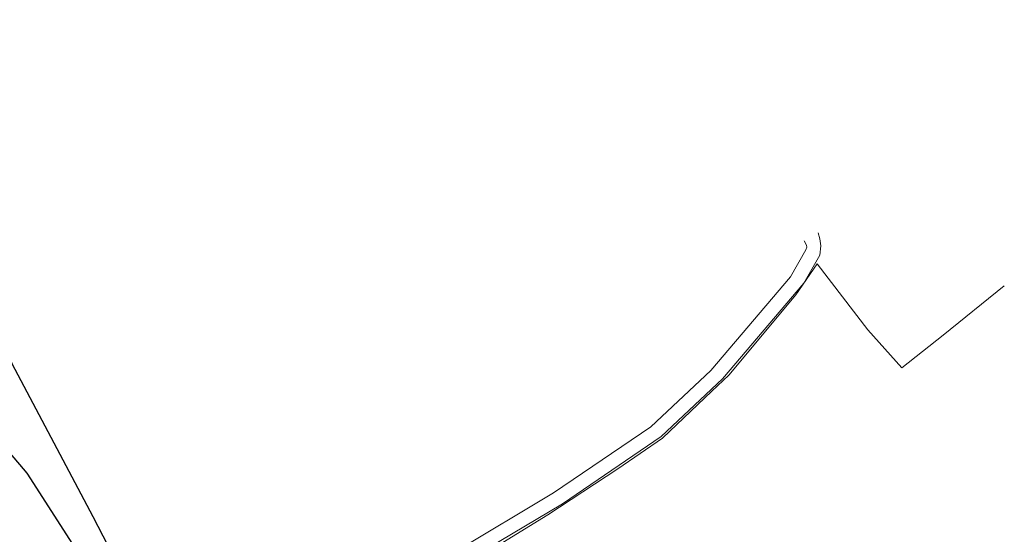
# Model space of a CAD drawing. Header units: metres. Extents: x 190798 to 192239, y 307689 to 310000.
# Tile 105 of 107: x 191779 to 191963, y 309904 to 310000. Entities that reach past the tile are written whole.
import ezdxf
from ezdxf.lldxf.tags import DXFTag

# ---------------------------------------------------------------- set-up
doc = ezdxf.new("R2010")
doc.units = ezdxf.units.M
doc.layers.add('PH-BEST-KADASTRALE-GRENS', color=150, linetype='KG-KADASTRAAL-SO')
doc.layers.add('PH-BEST-KANTVERHARDING', color=253, linetype='Continuous', lineweight=9)
doc.styles.get("Standard").update_dxf_attribs({"font": 'arial.ttf'})
tags = doc.linetypes.add('KG-KADASTRAAL-SO', pattern='A,5.5,-2,["K",Standard,S=1.8,R=0,X=0,Y=-0.9],-2,5.5,-2,[5,NLCS.SHX,S=0.75,R=0,X=0,Y=0],-2', length=19).pattern_tags.tags
tags[6] = DXFTag(74, 10)

msp = doc.modelspace()

# ---------------------------------------------------------------- linework, layer by layer
at = {"layer": 'PH-BEST-KADASTRALE-GRENS', "ltscale": 0.2, "flags": 128}
for points in [[(191750.88, 310000), (191750.88, 309999.99), (191751.84, 309990.07), (191760.28, 309955.42), (191764.51, 309941.05), (191771.59, 309925.38), (191780.3, 309915.11), (191789.4, 309900.97), (191794.09, 309892.63), (191799.63, 309881.46), (191801.68, 309877.96), (191802.98, 309870.48), (191801.91, 309865.04), (191798.53, 309857.46), (191795.02, 309856.03)], [(191771.27, 309958.03), (191773.15, 309947.28), (191775.26, 309941.62), (191777.49, 309935.63), (191792.67, 309907.03), (191809.71, 309873.96)]]:
    msp.add_lwpolyline(points, dxfattribs=at)
at = {"layer": 'PH-BEST-KANTVERHARDING', "color": 8}
for points in [[(191814.73, 309873.26), (191832.23, 309883.2), (191848.11, 309891.34), (191861.77, 309898.23), (191880.52, 309909.4), (191898.97, 309921.98), (191910.47, 309932.8), (191925.64, 309950.66), (191928.68, 309955.9), (191928.83, 309957.7), (191928.67, 309959.01), (191928.33, 309960.09)], [(191813.2, 309875.37), (191830.76, 309885.34), (191846.71, 309893.51), (191860.28, 309900.36), (191878.86, 309911.43), (191897.05, 309923.82), (191908.25, 309934.36), (191923.14, 309951.89), (191926.04, 309956.9), (191926.25, 309957.41), (191926.14, 309957.77), (191925.72, 309958.61)], [(191963.17, 309950.16), (191951.76, 309940.97), (191944.01, 309934.83), (191937.63, 309941.98), (191928.16, 309954.28), (191924.19, 309948.5), (191911.66, 309933.47), (191908.48, 309930.49), (191899.21, 309921.65), (191890.89, 309915.92), (191877.76, 309907.3), (191862.85, 309898.14), (191849.42, 309890.64), (191836.52, 309883.77), (191825.36, 309878.14), (191825.84, 309874.44), (191830.45, 309858.92)]]:
    msp.add_lwpolyline(points, dxfattribs=at)

doc.saveas('drawing.dxf')
